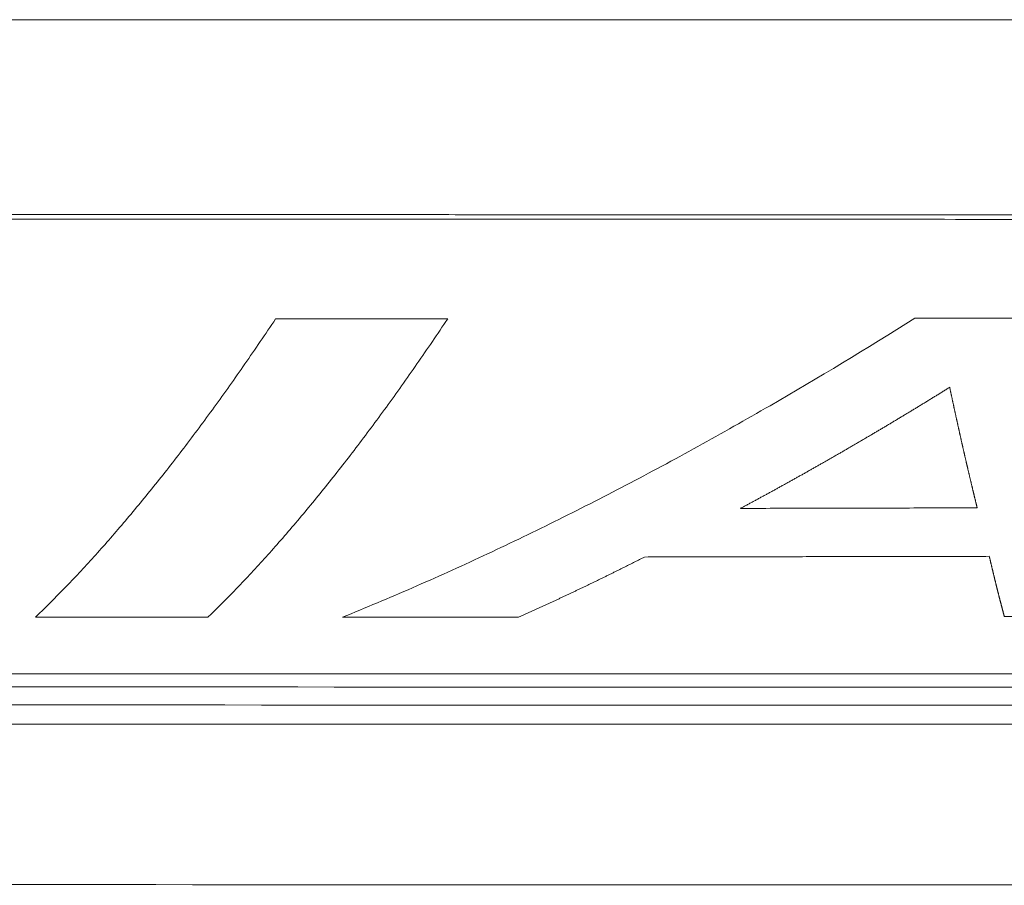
# Model space of a CAD drawing. Header units: millimetres. Extents: x -620 to 6530, y -1325 to 1325.
# Tile 50 of 180: x 342 to 502, y -1325 to -1185. Entities that reach past the tile are written whole.
import ezdxf

# ---------------------------------------------------------------- set-up
doc = ezdxf.new("R2010")
doc.units = ezdxf.units.MM
doc.layers.add('Plan', color=7, linetype='Continuous', true_color=0xffffff)

msp = doc.modelspace()

# ---------------------------------------------------------------- linework, layer by layer
at = {"layer": 'Plan', "color": 155, "linetype": 'Continuous', "lineweight": 13}
for points, knots in [([(2268.06, -1185), (2254.55, -1185), (2241.04, -1185), (2214.02, -1185), (2200.51, -1185), (2159.98, -1185), (2132.96, -1185), (2078.92, -1185), (2051.89, -1185), (1997.85, -1185), (1970.82, -1185), (1889.75, -1185), (1835.7, -1185), (1727.6, -1185), (1673.55, -1185), (1612.74, -1185), (1605.99, -1185), (1592.47, -1185), (1585.72, -1185), (1565.45, -1185), (1551.93, -1185), (1524.91, -1185), (1511.39, -1185), (1484.37, -1185), (1470.85, -1185), (1430.31, -1185), (1403.28, -1185), (1349.23, -1185), (1322.2, -1185), (1268.14, -1185), (1241.11, -1185), (1187.05, -1185), (1160.03, -1185), (1105.97, -1185), (1078.94, -1185), (1024.88, -1185), (997.85, -1185), (943.79, -1185), (916.76, -1185), (862.71, -1185), (835.68, -1185), (754.59, -1185), (700.53, -1185), (592.42, -1185), (538.36, -1185), (430.24, -1185), (376.18, -1185), (268.06, -1185), (159.95, -1185), (51.83, -1185), (-96.68, -1185), (-191.14, -1185), (-285.59, -1185)], [0, 0, 0, 0, 0.015876, 0.015876, 0.031752, 0.031752, 0.063503, 0.063503, 0.095255, 0.095255, 0.127006, 0.127006, 0.190509, 0.190509, 0.254013, 0.254013, 0.26195, 0.26195, 0.269888, 0.269888, 0.285764, 0.285764, 0.30164, 0.30164, 0.317516, 0.317516, 0.349267, 0.349267, 0.381019, 0.381019, 0.41277, 0.41277, 0.444522, 0.444522, 0.476274, 0.476274, 0.508025, 0.508025, 0.539777, 0.539777, 0.571528, 0.571528, 0.635032, 0.635032, 0.698535, 0.698535, 0.762038, 0.762038, 0.825541, 0.889044, 0.889044, 1, 1, 1, 1]), ([(344.77, -1281.79), (346.32, -1280.29), (347.89, -1278.73), (351.03, -1275.47), (352.62, -1273.77), (355.81, -1270.25), (357.41, -1268.42), (360.63, -1264.63), (362.25, -1262.67), (365.51, -1258.62), (367.14, -1256.54), (370.42, -1252.24), (372.07, -1250.03), (375.37, -1245.49), (377.02, -1243.16), (380.33, -1238.39), (381.99, -1235.95), (383.66, -1233.46)], [0, 0, 0, 0, 0.125, 0.125, 0.25, 0.25, 0.375, 0.375, 0.5, 0.5, 0.625, 0.625, 0.75, 0.75, 0.875, 0.875, 1, 1, 1, 1]), ([(411.54, -1233.44), (409.88, -1235.93), (408.22, -1238.37), (404.9, -1243.15), (403.25, -1245.48), (399.95, -1250.02), (398.31, -1252.23), (395.03, -1256.53), (393.39, -1258.62), (390.14, -1262.67), (388.52, -1264.63), (385.3, -1268.43), (383.7, -1270.26), (380.51, -1273.79), (378.93, -1275.48), (375.78, -1278.75), (374.22, -1280.31), (372.67, -1281.81)], [0, 0, 0, 0, 0.125, 0.125, 0.25, 0.25, 0.375, 0.375, 0.5, 0.5, 0.625, 0.625, 0.75, 0.75, 0.875, 0.875, 1, 1, 1, 1]), ([(394.47, -1281.81), (398.25, -1280.28), (402.03, -1278.69), (409.64, -1275.38), (413.46, -1273.65), (421.12, -1270.08), (424.97, -1268.23), (432.68, -1264.41), (436.54, -1262.44), (444.29, -1258.38), (448.18, -1256.29), (455.96, -1251.99), (459.86, -1249.79), (471.57, -1243.02), (479.4, -1238.29), (487.24, -1233.37)], [0, 0, 0, 0, 0.125, 0.125, 0.25, 0.25, 0.375, 0.375, 0.5, 0.5, 0.625, 0.625, 0.75, 0.75, 1, 1, 1, 1]), ([(492.88, -1244.56), (492.79, -1244.61), (492.62, -1244.72), (492.36, -1244.88), (492.1, -1245.04), (491.84, -1245.2), (491.58, -1245.36), (491.33, -1245.52), (491.07, -1245.68), (490.81, -1245.84), (490.55, -1245.99), (490.29, -1246.15), (490.04, -1246.31), (489.78, -1246.47), (489.52, -1246.63), (489.26, -1246.79), (489, -1246.94), (488.75, -1247.1), (488.49, -1247.26), (488.23, -1247.42), (487.97, -1247.57), (487.71, -1247.73), (487.46, -1247.89), (487.2, -1248.04), (486.94, -1248.2), (486.68, -1248.36), (486.43, -1248.51), (486.17, -1248.67), (485.91, -1248.82), (485.65, -1248.98), (485.39, -1249.13), (485.14, -1249.29), (484.88, -1249.44), (484.62, -1249.6), (484.36, -1249.75), (484.11, -1249.91), (483.85, -1250.06), (483.59, -1250.22), (483.33, -1250.37), (483.08, -1250.53), (482.82, -1250.68), (482.56, -1250.83), (482.3, -1250.99), (482.05, -1251.14), (481.79, -1251.29), (481.53, -1251.44), (481.27, -1251.6), (481.02, -1251.75), (480.76, -1251.9), (480.5, -1252.05), (480.24, -1252.21), (479.99, -1252.36), (479.73, -1252.51), (479.47, -1252.66), (479.21, -1252.81), (478.96, -1252.96), (478.7, -1253.11), (478.44, -1253.26), (478.19, -1253.41), (477.93, -1253.56), (477.67, -1253.71), (477.41, -1253.86), (477.16, -1254.01), (476.9, -1254.16), (476.64, -1254.31), (476.39, -1254.46), (476.13, -1254.61), (475.87, -1254.76), (475.62, -1254.91), (475.36, -1255.06), (475.1, -1255.21), (474.85, -1255.35), (474.59, -1255.5), (474.33, -1255.65), (474.07, -1255.8), (473.82, -1255.94), (473.56, -1256.09), (473.3, -1256.24), (473.05, -1256.39), (472.79, -1256.53), (472.53, -1256.68), (472.28, -1256.82), (472.02, -1256.97), (471.77, -1257.12), (471.51, -1257.26), (471.25, -1257.41), (471, -1257.55), (470.74, -1257.7), (470.48, -1257.84), (470.23, -1257.99), (469.97, -1258.13), (469.71, -1258.28), (469.46, -1258.42), (469.2, -1258.57), (468.95, -1258.71), (468.69, -1258.85), (468.43, -1259), (468.18, -1259.14), (467.92, -1259.28), (467.66, -1259.43), (467.41, -1259.57), (467.15, -1259.71), (466.9, -1259.85), (466.64, -1260), (466.38, -1260.14), (466.13, -1260.28), (465.87, -1260.42), (465.62, -1260.56), (465.36, -1260.7), (465.11, -1260.84), (464.85, -1260.99), (464.59, -1261.13), (464.34, -1261.27), (464.08, -1261.41), (463.83, -1261.55), (463.57, -1261.69), (463.32, -1261.83), (463.06, -1261.97), (462.8, -1262.11), (462.55, -1262.24), (462.29, -1262.38), (462.04, -1262.52), (461.78, -1262.66), (461.53, -1262.8), (461.27, -1262.94), (461.02, -1263.08), (460.76, -1263.21), (460.51, -1263.35), (460.25, -1263.49), (460, -1263.63), (459.74, -1263.76), (459.49, -1263.9), (459.23, -1264.04), (459.06, -1264.13), (458.98, -1264.17)], [0, 0, 0, 0, 0.007576, 0.015152, 0.022727, 0.030303, 0.037879, 0.045455, 0.053031, 0.060606, 0.068182, 0.075758, 0.083334, 0.09091, 0.098486, 0.106062, 0.113637, 0.121213, 0.128789, 0.136365, 0.143941, 0.151517, 0.159093, 0.166669, 0.174245, 0.18182, 0.189396, 0.196972, 0.204548, 0.212124, 0.2197, 0.227276, 0.234852, 0.242428, 0.250004, 0.257579, 0.265155, 0.272731, 0.280307, 0.287883, 0.295459, 0.303035, 0.310611, 0.318187, 0.325762, 0.333338, 0.340914, 0.34849, 0.356066, 0.363642, 0.371218, 0.378794, 0.386369, 0.393945, 0.401521, 0.409097, 0.416673, 0.424249, 0.431824, 0.4394, 0.446976, 0.454552, 0.462128, 0.469703, 0.477279, 0.484855, 0.492431, 0.500006, 0.507582, 0.515158, 0.522734, 0.530309, 0.537885, 0.545461, 0.553037, 0.560612, 0.568188, 0.575764, 0.583339, 0.590915, 0.598491, 0.606066, 0.613642, 0.621218, 0.628793, 0.636369, 0.643945, 0.65152, 0.659096, 0.666672, 0.674247, 0.681823, 0.689399, 0.696974, 0.70455, 0.712126, 0.719701, 0.727277, 0.734852, 0.742428, 0.750004, 0.757579, 0.765155, 0.77273, 0.780306, 0.787882, 0.795457, 0.803033, 0.810608, 0.818184, 0.82576, 0.833335, 0.840911, 0.848487, 0.856062, 0.863638, 0.871213, 0.878789, 0.886365, 0.89394, 0.901516, 0.909092, 0.916667, 0.924243, 0.931819, 0.939394, 0.94697, 0.954546, 0.962121, 0.969697, 0.977273, 0.984849, 0.992424, 1, 1, 1, 1]), ([(497.33, -1264.09), (497.32, -1264.04), (497.3, -1263.95), (497.26, -1263.82), (497.23, -1263.68), (497.2, -1263.55), (497.16, -1263.41), (497.13, -1263.27), (497.1, -1263.14), (497.06, -1263), (497.03, -1262.86), (497, -1262.73), (496.96, -1262.59), (496.93, -1262.45), (496.9, -1262.32), (496.86, -1262.18), (496.83, -1262.04), (496.8, -1261.9), (496.76, -1261.76), (496.73, -1261.63), (496.7, -1261.49), (496.66, -1261.35), (496.63, -1261.21), (496.59, -1261.07), (496.56, -1260.93), (496.53, -1260.79), (496.49, -1260.65), (496.46, -1260.51), (496.43, -1260.37), (496.39, -1260.23), (496.36, -1260.09), (496.33, -1259.95), (496.29, -1259.81), (496.26, -1259.67), (496.22, -1259.53), (496.19, -1259.38), (496.16, -1259.24), (496.12, -1259.1), (496.09, -1258.96), (496.06, -1258.82), (496.02, -1258.67), (495.99, -1258.53), (495.96, -1258.39), (495.92, -1258.24), (495.89, -1258.1), (495.85, -1257.96), (495.82, -1257.81), (495.79, -1257.67), (495.75, -1257.52), (495.72, -1257.38), (495.69, -1257.24), (495.65, -1257.09), (495.62, -1256.95), (495.58, -1256.8), (495.55, -1256.65), (495.52, -1256.51), (495.48, -1256.36), (495.45, -1256.22), (495.42, -1256.07), (495.38, -1255.92), (495.35, -1255.78), (495.32, -1255.63), (495.28, -1255.48), (495.25, -1255.34), (495.21, -1255.19), (495.18, -1255.04), (495.15, -1254.89), (495.11, -1254.75), (495.08, -1254.6), (495.04, -1254.45), (495.01, -1254.3), (494.98, -1254.15), (494.94, -1254), (494.91, -1253.85), (494.88, -1253.71), (494.84, -1253.56), (494.81, -1253.41), (494.77, -1253.26), (494.74, -1253.11), (494.71, -1252.96), (494.67, -1252.81), (494.64, -1252.65), (494.61, -1252.5), (494.57, -1252.35), (494.54, -1252.2), (494.5, -1252.05), (494.47, -1251.9), (494.44, -1251.75), (494.4, -1251.59), (494.37, -1251.44), (494.33, -1251.29), (494.3, -1251.14), (494.27, -1250.98), (494.23, -1250.83), (494.2, -1250.68), (494.17, -1250.53), (494.13, -1250.37), (494.1, -1250.22), (494.06, -1250.06), (494.03, -1249.91), (494, -1249.76), (493.96, -1249.6), (493.93, -1249.45), (493.89, -1249.29), (493.86, -1249.14), (493.83, -1248.98), (493.79, -1248.83), (493.76, -1248.67), (493.72, -1248.51), (493.69, -1248.36), (493.66, -1248.2), (493.62, -1248.05), (493.59, -1247.89), (493.55, -1247.73), (493.52, -1247.58), (493.49, -1247.42), (493.45, -1247.26), (493.42, -1247.1), (493.39, -1246.95), (493.35, -1246.79), (493.32, -1246.63), (493.28, -1246.47), (493.25, -1246.31), (493.22, -1246.15), (493.18, -1246), (493.15, -1245.84), (493.11, -1245.68), (493.08, -1245.52), (493.05, -1245.36), (493.01, -1245.2), (492.98, -1245.04), (492.94, -1244.88), (492.91, -1244.72), (492.89, -1244.61), (492.88, -1244.56)], [0, 0, 0, 0, 0.007576, 0.015152, 0.022727, 0.030303, 0.037879, 0.045455, 0.05303, 0.060606, 0.068182, 0.075757, 0.083333, 0.090909, 0.098485, 0.10606, 0.113636, 0.121212, 0.128788, 0.136363, 0.143939, 0.151515, 0.15909, 0.166666, 0.174242, 0.181818, 0.189393, 0.196969, 0.204545, 0.21212, 0.219696, 0.227272, 0.234848, 0.242423, 0.249999, 0.257575, 0.26515, 0.272726, 0.280302, 0.287877, 0.295453, 0.303029, 0.310605, 0.31818, 0.325756, 0.333332, 0.340907, 0.348483, 0.356059, 0.363635, 0.37121, 0.378786, 0.386362, 0.393937, 0.401513, 0.409089, 0.416665, 0.42424, 0.431816, 0.439392, 0.446968, 0.454543, 0.462119, 0.469695, 0.477271, 0.484846, 0.492422, 0.499998, 0.507574, 0.515149, 0.522725, 0.530301, 0.537877, 0.545452, 0.553028, 0.560604, 0.56818, 0.575755, 0.583331, 0.590907, 0.598483, 0.606059, 0.613634, 0.62121, 0.628786, 0.636362, 0.643937, 0.651513, 0.659089, 0.666665, 0.674241, 0.681816, 0.689392, 0.696968, 0.704544, 0.71212, 0.719695, 0.727271, 0.734847, 0.742423, 0.749999, 0.757574, 0.76515, 0.772726, 0.780302, 0.787878, 0.795453, 0.803029, 0.810605, 0.818181, 0.825757, 0.833333, 0.840908, 0.848484, 0.85606, 0.863636, 0.871212, 0.878787, 0.886363, 0.893939, 0.901515, 0.909091, 0.916666, 0.924242, 0.931818, 0.939394, 0.94697, 0.954545, 0.962121, 0.969697, 0.977273, 0.984848, 0.992424, 1, 1, 1, 1]), ([(443.43, -1272.05), (443.35, -1272.09), (443.19, -1272.17), (442.95, -1272.29), (442.71, -1272.42), (442.47, -1272.54), (442.22, -1272.66), (441.98, -1272.78), (441.74, -1272.9), (441.5, -1273.03), (441.26, -1273.15), (441.01, -1273.27), (440.77, -1273.39), (440.53, -1273.51), (440.29, -1273.63), (440.05, -1273.75), (439.81, -1273.87), (439.57, -1273.99), (439.32, -1274.11), (439.08, -1274.23), (438.84, -1274.35), (438.6, -1274.47), (438.36, -1274.59), (438.12, -1274.71), (437.88, -1274.83), (437.64, -1274.95), (437.4, -1275.07), (437.15, -1275.18), (436.91, -1275.3), (436.67, -1275.42), (436.43, -1275.54), (436.19, -1275.65), (435.95, -1275.77), (435.71, -1275.89), (435.47, -1276.01), (435.23, -1276.12), (434.99, -1276.24), (434.75, -1276.35), (434.51, -1276.47), (434.27, -1276.59), (434.03, -1276.7), (433.79, -1276.82), (433.55, -1276.93), (433.31, -1277.05), (433.06, -1277.16), (432.82, -1277.28), (432.58, -1277.39), (432.34, -1277.5), (432.1, -1277.62), (431.86, -1277.73), (431.62, -1277.84), (431.39, -1277.96), (431.15, -1278.07), (430.91, -1278.18), (430.67, -1278.3), (430.43, -1278.41), (430.19, -1278.52), (429.95, -1278.63), (429.71, -1278.74), (429.47, -1278.86), (429.23, -1278.97), (428.99, -1279.08), (428.75, -1279.19), (428.51, -1279.3), (428.27, -1279.41), (428.03, -1279.52), (427.79, -1279.63), (427.55, -1279.74), (427.32, -1279.85), (427.08, -1279.96), (426.84, -1280.07), (426.6, -1280.18), (426.36, -1280.29), (426.12, -1280.39), (425.88, -1280.5), (425.64, -1280.61), (425.41, -1280.72), (425.17, -1280.83), (424.93, -1280.93), (424.69, -1281.04), (424.45, -1281.15), (424.21, -1281.26), (423.98, -1281.36), (423.74, -1281.47), (423.5, -1281.57), (423.26, -1281.68), (423.1, -1281.75), (423.02, -1281.79)], [0, 0, 0, 0, 0.011765, 0.023529, 0.035294, 0.047059, 0.058824, 0.070588, 0.082353, 0.094118, 0.105882, 0.117647, 0.129412, 0.141177, 0.152941, 0.164706, 0.176471, 0.188235, 0.2, 0.211765, 0.223529, 0.235294, 0.247059, 0.258824, 0.270588, 0.282353, 0.294118, 0.305882, 0.317647, 0.329412, 0.341177, 0.352941, 0.364706, 0.376471, 0.388235, 0.4, 0.411765, 0.423529, 0.435294, 0.447059, 0.458824, 0.470588, 0.482353, 0.494118, 0.505882, 0.517647, 0.529412, 0.541177, 0.552941, 0.564706, 0.576471, 0.588235, 0.6, 0.611765, 0.623529, 0.635294, 0.647059, 0.658824, 0.670588, 0.682353, 0.694118, 0.705882, 0.717647, 0.729412, 0.741176, 0.752941, 0.764706, 0.776471, 0.788235, 0.8, 0.811765, 0.823529, 0.835294, 0.847059, 0.858824, 0.870588, 0.882353, 0.894118, 0.905882, 0.917647, 0.929412, 0.941176, 0.952941, 0.964706, 0.976471, 0.988235, 1, 1, 1, 1]), ([(501.72, -1281.7), (501.71, -1281.66), (501.7, -1281.59), (501.67, -1281.48), (501.64, -1281.38), (501.61, -1281.27), (501.58, -1281.17), (501.55, -1281.06), (501.53, -1280.95), (501.5, -1280.84), (501.47, -1280.74), (501.44, -1280.63), (501.41, -1280.52), (501.38, -1280.41), (501.36, -1280.31), (501.33, -1280.2), (501.3, -1280.09), (501.27, -1279.98), (501.24, -1279.87), (501.21, -1279.76), (501.19, -1279.65), (501.16, -1279.54), (501.13, -1279.43), (501.1, -1279.32), (501.07, -1279.21), (501.04, -1279.1), (501.01, -1278.99), (500.99, -1278.88), (500.96, -1278.77), (500.93, -1278.66), (500.9, -1278.54), (500.87, -1278.43), (500.84, -1278.32), (500.82, -1278.21), (500.79, -1278.09), (500.76, -1277.98), (500.73, -1277.87), (500.7, -1277.76), (500.67, -1277.64), (500.64, -1277.53), (500.62, -1277.41), (500.59, -1277.3), (500.56, -1277.19), (500.53, -1277.07), (500.5, -1276.96), (500.47, -1276.84), (500.44, -1276.73), (500.42, -1276.61), (500.39, -1276.5), (500.36, -1276.38), (500.33, -1276.26), (500.3, -1276.15), (500.27, -1276.03), (500.24, -1275.91), (500.21, -1275.8), (500.19, -1275.68), (500.16, -1275.56), (500.13, -1275.44), (500.1, -1275.33), (500.07, -1275.21), (500.04, -1275.09), (500.01, -1274.97), (499.98, -1274.85), (499.96, -1274.73), (499.93, -1274.61), (499.9, -1274.5), (499.87, -1274.38), (499.84, -1274.26), (499.81, -1274.14), (499.78, -1274.02), (499.75, -1273.9), (499.73, -1273.77), (499.7, -1273.65), (499.67, -1273.53), (499.64, -1273.41), (499.61, -1273.29), (499.58, -1273.17), (499.55, -1273.05), (499.52, -1272.92), (499.49, -1272.8), (499.47, -1272.68), (499.44, -1272.56), (499.41, -1272.43), (499.38, -1272.31), (499.35, -1272.19), (499.32, -1272.06), (499.3, -1271.98), (499.29, -1271.94)], [0, 0, 0, 0, 0.011765, 0.023529, 0.035294, 0.047059, 0.058824, 0.070588, 0.082353, 0.094118, 0.105883, 0.117647, 0.129412, 0.141177, 0.152942, 0.164706, 0.176471, 0.188236, 0.200001, 0.211765, 0.22353, 0.235295, 0.24706, 0.258824, 0.270589, 0.282354, 0.294119, 0.305883, 0.317648, 0.329413, 0.341178, 0.352942, 0.364707, 0.376472, 0.388237, 0.400001, 0.411766, 0.423531, 0.435296, 0.44706, 0.458825, 0.47059, 0.482354, 0.494119, 0.505884, 0.517649, 0.529413, 0.541178, 0.552943, 0.564707, 0.576472, 0.588237, 0.600001, 0.611766, 0.623531, 0.635295, 0.64706, 0.658825, 0.670589, 0.682354, 0.694119, 0.705883, 0.717648, 0.729413, 0.741177, 0.752942, 0.764707, 0.776471, 0.788236, 0.800001, 0.811765, 0.82353, 0.835295, 0.847059, 0.858824, 0.870589, 0.882353, 0.894118, 0.905883, 0.917647, 0.929412, 0.941177, 0.952941, 0.964706, 0.976471, 0.988235, 1, 1, 1, 1]), ([(372.67, -1281.81), (371.63, -1281.81), (369.57, -1281.81), (366.47, -1281.81), (363.37, -1281.81), (360.27, -1281.8), (357.17, -1281.8), (354.07, -1281.8), (350.97, -1281.8), (347.87, -1281.8), (345.8, -1281.79), (344.77, -1281.79)], [0, 0, 0, 0, 0.111111, 0.222222, 0.333334, 0.444445, 0.555556, 0.666667, 0.777778, 0.888889, 1, 1, 1, 1]), ([(531.7, -1281.66), (530.28, -1281.66), (527.42, -1281.67), (523.14, -1281.67), (518.85, -1281.68), (514.57, -1281.68), (510.29, -1281.68), (506.01, -1281.69), (503.15, -1281.69), (501.72, -1281.7)], [0, 0, 0, 0, 0.142857, 0.285714, 0.428572, 0.571429, 0.714286, 0.857143, 1, 1, 1, 1])]:
    msp.add_open_spline(points, degree=3, knots=knots, dxfattribs=at)
at = {"layer": 'Plan', "color": 155, "linetype": 'Continuous', "lineweight": 18}
for points, knots in [([(4526.25, -1185), (4507.52, -1187.32), (4426.61, -1197.09), (4283.27, -1212.7), (4095.95, -1229.98), (3908.28, -1244.46), (3720.34, -1256.65), (3469.45, -1270.35), (3218.29, -1280.46), (2966.85, -1287.86), (2809.66, -1291.58), (2683.86, -1293.85), (2589.5, -1295.05), (2495.12, -1295.83), (2400.73, -1296.13), (2306.32, -1296.11), (2180.41, -1296.09), (1960.06, -1296.1), (1519.25, -1296.08), (889.35, -1296.14), (385.3, -1296.03), (133.22, -1295.97)], [0, 0, 0, 0, 0.01293, 0.055846, 0.098762, 0.141678, 0.184594, 0.227511, 0.313343, 0.356259, 0.399175, 0.420633, 0.442091, 0.463549, 0.485007, 0.506465, 0.527923, 0.570839, 0.656671, 0.828336, 1, 1, 1, 1]), ([(4552.16, -1185), (4525.38, -1188.39), (4436.36, -1199.24), (4284.83, -1215.75), (4097.37, -1233.04), (3909.56, -1247.52), (3721.49, -1259.72), (3470.46, -1273.44), (3219.14, -1283.55), (2967.59, -1290.95), (2810.32, -1294.68), (2684.46, -1296.95), (2590.06, -1298.14), (2495.64, -1298.93), (2401.2, -1299.23), (2306.76, -1299.21), (2180.83, -1299.18), (1960.42, -1299.2), (1519.53, -1299.18), (889.53, -1299.24), (385.45, -1299.12), (133.37, -1299.07)], [0, 0, 0, 0, 0.018379, 0.061058, 0.103738, 0.146417, 0.189096, 0.231775, 0.317133, 0.359813, 0.402492, 0.423831, 0.445171, 0.46651, 0.48785, 0.50919, 0.530529, 0.573208, 0.658567, 0.829283, 1, 1, 1, 1]), ([(4745.33, -1185), (4719.05, -1188.97), (4661.59, -1197.31), (4572.83, -1209.14), (4447.88, -1224.46), (4291.35, -1241.51), (4103.17, -1258.87), (3914.71, -1273.4), (3726.07, -1285.64), (3474.39, -1299.39), (3222.38, -1309.53), (2970.34, -1316.95), (2812.74, -1320.68), (2686.61, -1322.96), (2591.99, -1324.15), (2497.35, -1324.94), (2402.72, -1325.24), (2308.15, -1325.22), (2182.12, -1325.19), (1961.56, -1325.21), (1520.39, -1325.19), (890.11, -1325.25), (385.91, -1325.14), (133.84, -1325.08)], [0, 0, 0, 0, 0.017281, 0.037755, 0.058228, 0.099175, 0.140121, 0.181068, 0.222014, 0.262961, 0.344854, 0.385801, 0.426748, 0.447221, 0.467694, 0.488167, 0.508641, 0.529114, 0.549587, 0.590534, 0.672427, 0.836214, 1, 1, 1, 1]), ([(-115.73, -1217.25), (-95.52, -1217.25), (-68.67, -1217.26), (-26.84, -1217.27), (-18.06, -1217.27), (-4.27, -1217.27), (0.43, -1217.27), (7.63, -1217.27), (10.06, -1217.27), (14.97, -1217.27), (17.44, -1217.27), (40.3, -1217.28), (65.07, -1217.28), (108.87, -1217.29), (124.58, -1217.29), (143.51, -1217.29), (145.63, -1217.29), (148.83, -1217.29), (149.89, -1217.29), (152.12, -1217.29), (153.29, -1217.29), (159.34, -1217.29), (164.95, -1217.29), (184.07, -1217.29), (199.88, -1217.29), (228.18, -1217.29), (238.37, -1217.29), (254.81, -1217.29), (260.49, -1217.29), (269.28, -1217.3), (272.26, -1217.3), (276.8, -1217.3), (278.32, -1217.3), (281.4, -1217.3), (282.95, -1217.3), (309.2, -1217.3), (332.4, -1217.3), (375.83, -1217.31), (396.06, -1217.31), (433.52, -1217.32), (452.24, -1217.33), (489.7, -1217.34), (508.42, -1217.35), (545.88, -1217.37), (564.6, -1217.38), (602.17, -1217.4), (621, -1217.41), (649.3, -1217.43), (658.75, -1217.43), (677.67, -1217.45), (687.12, -1217.45), (773.34, -1217.52), (856.25, -1217.59), (945.43, -1217.73)], [0, 0, 0, 0, 0.25, 0.25, 0.3125, 0.3125, 0.34375, 0.34375, 0.359375, 0.359375, 0.375, 0.375, 0.5, 0.5, 0.5625, 0.5625, 0.570312, 0.570312, 0.574219, 0.574219, 0.578125, 0.578125, 0.59375, 0.59375, 0.625, 0.625, 0.640625, 0.640625, 0.648438, 0.648438, 0.652344, 0.652344, 0.654297, 0.654297, 0.65625, 0.65625, 0.6875, 0.6875, 0.71875, 0.71875, 0.75, 0.75, 0.78125, 0.78125, 0.8125, 0.8125, 0.84375, 0.84375, 0.859375, 0.859375, 0.875, 0.875, 1, 1, 1, 1]), ([(-115.72, -1216.52), (-114.86, -1216.52), (-113.11, -1216.52), (-110.45, -1216.52), (-107.72, -1216.52), (-104.91, -1216.52), (-102.04, -1216.52), (-99.1, -1216.52), (-96.08, -1216.52), (-93, -1216.52), (-89.85, -1216.52), (-86.62, -1216.52), (-83.32, -1216.52), (-79.96, -1216.52), (-76.52, -1216.53), (-73.01, -1216.53), (-69.43, -1216.53), (-65.79, -1216.53), (-62.07, -1216.53), (-58.28, -1216.53), (-54.42, -1216.53), (-50.48, -1216.53), (-46.48, -1216.53), (-42.41, -1216.53), (-38.27, -1216.53), (-34.06, -1216.53), (-29.77, -1216.53), (-25.42, -1216.53), (-20.99, -1216.53), (-16.5, -1216.53), (-11.93, -1216.54), (-7.29, -1216.54), (-2.59, -1216.54), (2.19, -1216.54), (7.04, -1216.54), (11.96, -1216.54), (22.21, -1216.54), (38.73, -1216.54), (62.43, -1216.54), (88.96, -1216.55), (118.32, -1216.55), (144.25, -1216.55), (167.51, -1216.55), (188.89, -1216.55), (215.42, -1216.56), (247.1, -1216.56), (277.01, -1216.56), (303.17, -1216.57), (323.63, -1216.57), (343.34, -1216.57), (362.29, -1216.58), (380.48, -1216.58), (397.92, -1216.58), (415.61, -1216.59), (433.81, -1216.59), (452.76, -1216.6), (471.71, -1216.6), (490.66, -1216.61), (509.61, -1216.62), (528.55, -1216.62), (545.59, -1216.63), (560.71, -1216.64), (573.92, -1216.64), (587.15, -1216.65), (600.39, -1216.66), (613.65, -1216.67), (626.92, -1216.67), (640.21, -1216.68), (653.51, -1216.69), (666.82, -1216.7), (678.84, -1216.71), (689.57, -1216.71), (699.04, -1216.72), (708.57, -1216.73), (718.17, -1216.74), (727.83, -1216.74), (737.55, -1216.75), (747.34, -1216.76), (757.19, -1216.77), (767.1, -1216.78), (777.08, -1216.79), (787.13, -1216.8), (797.23, -1216.81), (807.41, -1216.82), (817.64, -1216.83), (827.94, -1216.84), (838.3, -1216.85), (848.73, -1216.86), (859.22, -1216.88), (869.78, -1216.89), (880.4, -1216.9), (891.08, -1216.92), (901.83, -1216.93), (912.64, -1216.95), (923.51, -1216.96), (934.45, -1216.98), (941.77, -1216.99), (945.44, -1217)], [0, 0, 0, 0, 0.002441, 0.004949, 0.007523, 0.010164, 0.012871, 0.015645, 0.018485, 0.021391, 0.024364, 0.027404, 0.03051, 0.033683, 0.036922, 0.040227, 0.043599, 0.047038, 0.050543, 0.054114, 0.057752, 0.061456, 0.065227, 0.069065, 0.072968, 0.076939, 0.080976, 0.085079, 0.089249, 0.093485, 0.097788, 0.102157, 0.106593, 0.111095, 0.115663, 0.120298, 0.125, 0.144661, 0.166992, 0.191992, 0.219661, 0.25, 0.265291, 0.285436, 0.310437, 0.340291, 0.375, 0.39499, 0.414269, 0.432837, 0.450694, 0.46784, 0.484276, 0.5, 0.517857, 0.535714, 0.553571, 0.571428, 0.589286, 0.607143, 0.625, 0.637438, 0.649891, 0.662357, 0.674836, 0.687329, 0.699836, 0.712357, 0.724891, 0.737438, 0.75, 0.758862, 0.767783, 0.776766, 0.785808, 0.794911, 0.804074, 0.813297, 0.822581, 0.831925, 0.841329, 0.850794, 0.860318, 0.869903, 0.879549, 0.889255, 0.899021, 0.908847, 0.918734, 0.928681, 0.938688, 0.948756, 0.958884, 0.969073, 0.979321, 0.98963, 1, 1, 1, 1]), ([(854.13, -1291.1), (840.73, -1291.09), (828.5, -1291.08), (811.92, -1291.07), (806.69, -1291.07), (799.28, -1291.07), (796.88, -1291.07), (793.4, -1291.06), (792.25, -1291.06), (790.57, -1291.06), (790.01, -1291.06), (789.18, -1291.06), (788.9, -1291.06), (788.49, -1291.06), (788.36, -1291.06), (788.15, -1291.06), (788.08, -1291.06), (787.95, -1291.06), (787.89, -1291.06), (777.69, -1291.06), (767.1, -1291.05), (750.52, -1291.04), (744.88, -1291.04), (736.24, -1291.04), (733.33, -1291.04), (728.92, -1291.03), (727.45, -1291.03), (725.22, -1291.03), (724.48, -1291.03), (723.36, -1291.03), (722.99, -1291.03), (722.42, -1291.03), (722.24, -1291.03), (721.96, -1291.03), (721.86, -1291.03), (721.72, -1291.03), (721.68, -1291.03), (721.61, -1291.03), (721.58, -1291.03), (721.54, -1291.03), (721.51, -1291.03), (704.91, -1291.02), (685.57, -1291.02), (652.41, -1291.01), (640.66, -1291), (622.01, -1291), (615.62, -1291), (605.77, -1290.99), (602.45, -1290.99), (597.39, -1290.99), (595.7, -1290.99), (593.14, -1290.99), (592.29, -1290.99), (591, -1290.99), (590.57, -1290.99), (589.92, -1290.99), (589.71, -1290.99), (589.38, -1290.99), (589.28, -1290.99), (589.11, -1290.99), (589.06, -1290.99), (588.98, -1290.99), (588.95, -1290.99), (588.91, -1290.99), (588.9, -1290.99), (588.88, -1290.99), (588.87, -1290.99), (588.86, -1290.99), (588.84, -1290.99), (586.04, -1290.99), (573.59, -1290.99), (540.43, -1290.98), (526.96, -1290.98), (503.14, -1290.97), (494.6, -1290.97), (480.88, -1290.97), (476.15, -1290.97), (468.84, -1290.97), (466.36, -1290.97), (462.59, -1290.97), (461.33, -1290.97), (459.42, -1290.97), (458.78, -1290.97), (457.81, -1290.97), (457.49, -1290.97), (457.01, -1290.97), (456.85, -1290.97), (456.6, -1290.97), (456.52, -1290.97), (456.4, -1290.97), (456.36, -1290.97), (456.3, -1290.97), (456.28, -1290.97), (456.24, -1290.97), (456.21, -1290.97), (431.39, -1290.97), (407.93, -1290.96), (374.76, -1290.96), (364.05, -1290.96), (348.48, -1290.96), (343.38, -1290.96), (335.85, -1290.96), (333.36, -1290.96), (329.66, -1290.96), (328.43, -1290.96), (326.6, -1290.96), (325.99, -1290.96), (325.07, -1290.96), (324.77, -1290.96), (324.31, -1290.96), (324.16, -1290.96), (323.93, -1290.96), (323.86, -1290.96), (323.74, -1290.96), (323.71, -1290.96), (323.63, -1290.96), (323.58, -1290.96), (309.31, -1290.95), (291.14, -1290.95), (257.98, -1290.95), (245.94, -1290.95), (226.41, -1290.95), (219.65, -1290.95), (209.15, -1290.95), (205.59, -1290.95), (200.15, -1290.95), (198.32, -1290.95), (195.56, -1290.95), (194.64, -1290.95), (193.24, -1290.94), (192.78, -1290.94), (192.08, -1290.94), (191.84, -1290.94), (191.49, -1290.94), (191.38, -1290.94), (191.14, -1290.94), (191.02, -1290.94), (162.64, -1290.94), (137.45, -1290.94), (104.28, -1290.94), (94, -1290.94), (79.73, -1290.94), (75.17, -1290.94), (68.61, -1290.94), (66.47, -1290.94), (63.34, -1290.94), (62.31, -1290.94), (60.78, -1290.94), (60.27, -1290.94), (59.51, -1290.94), (59.26, -1290.94), (58.89, -1290.94), (58.76, -1290.94), (58.57, -1290.94), (58.51, -1290.94), (58.42, -1290.94), (58.39, -1290.94), (58.32, -1290.94), (58.3, -1290.94), (39.31, -1290.94), (18.78, -1290.93), (-14.38, -1290.93), (-25.83, -1290.93), (-43.59, -1290.93), (-49.61, -1290.93), (-58.79, -1290.93), (-61.88, -1290.93), (-66.54, -1290.93), (-68.1, -1290.93), (-70.45, -1290.93), (-71.23, -1290.93), (-72.41, -1290.93), (-72.81, -1290.93), (-73.4, -1290.93), (-73.59, -1290.93), (-73.89, -1290.93), (-73.99, -1290.93), (-74.14, -1290.93), (-74.19, -1290.93), (-74.28, -1290.93), (-74.34, -1290.93), (-96.49, -1290.93), (-118.6, -1290.93), (-151.76, -1290.92), (-162.81, -1290.92), (-184.92, -1290.92), (-195.97, -1290.91), (-207.03, -1290.92)], [0, 0, 0, 0, 0.03125, 0.03125, 0.046875, 0.046875, 0.054688, 0.054688, 0.058594, 0.058594, 0.060547, 0.060547, 0.061523, 0.061523, 0.062012, 0.062012, 0.062256, 0.062256, 0.0625, 0.0625, 0.09375, 0.09375, 0.109375, 0.109375, 0.117188, 0.117188, 0.121094, 0.121094, 0.123047, 0.123047, 0.124023, 0.124023, 0.124512, 0.124512, 0.124756, 0.124756, 0.124878, 0.124878, 0.124939, 0.124939, 0.125, 0.125, 0.1875, 0.1875, 0.21875, 0.21875, 0.234375, 0.234375, 0.242188, 0.242188, 0.246094, 0.246094, 0.248047, 0.248047, 0.249023, 0.249023, 0.249512, 0.249512, 0.249756, 0.249756, 0.249878, 0.249878, 0.249939, 0.249939, 0.249969, 0.249969, 0.249985, 0.249985, 0.25, 0.25, 0.3125, 0.3125, 0.34375, 0.34375, 0.359375, 0.359375, 0.367188, 0.367188, 0.371094, 0.371094, 0.373047, 0.373047, 0.374023, 0.374023, 0.374512, 0.374512, 0.374756, 0.374756, 0.374878, 0.374878, 0.374939, 0.374939, 0.374969, 0.374969, 0.375, 0.375, 0.4375, 0.4375, 0.46875, 0.46875, 0.484375, 0.484375, 0.492188, 0.492188, 0.496094, 0.496094, 0.498047, 0.498047, 0.499023, 0.499023, 0.499512, 0.499512, 0.499756, 0.499756, 0.499878, 0.499878, 0.5, 0.5, 0.5625, 0.5625, 0.59375, 0.59375, 0.609375, 0.609375, 0.617188, 0.617188, 0.621094, 0.621094, 0.623047, 0.623047, 0.624023, 0.624023, 0.624512, 0.624512, 0.624756, 0.624756, 0.625, 0.625, 0.6875, 0.6875, 0.71875, 0.71875, 0.734375, 0.734375, 0.742188, 0.742188, 0.746094, 0.746094, 0.748047, 0.748047, 0.749023, 0.749023, 0.749512, 0.749512, 0.749756, 0.749756, 0.749878, 0.749878, 0.75, 0.75, 0.8125, 0.8125, 0.84375, 0.84375, 0.859375, 0.859375, 0.867188, 0.867188, 0.871094, 0.871094, 0.873047, 0.873047, 0.874023, 0.874023, 0.874512, 0.874512, 0.874756, 0.874756, 0.874878, 0.874878, 0.875, 0.875, 0.9375, 0.9375, 0.96875, 0.96875, 1, 1, 1, 1]), ([(133.23, -1293.05), (385.3, -1293.11), (889.35, -1293.23), (1519.27, -1293.17), (1960.08, -1293.18), (2168.08, -1293.17), (2250.15, -1293.19), (2269.27, -1293.19)], [0, 0, 0, 0, 0.353865, 0.70773, 0.884663, 0.973129, 1, 1, 1, 1])]:
    msp.add_open_spline(points, degree=3, knots=knots, dxfattribs=at)
at = {"layer": 'Plan', "color": 155, "linetype": 'Continuous', "lineweight": 13}
for points in [[(383.66, -1233.46), (384.69, -1233.45), (386.76, -1233.45), (389.85, -1233.45), (392.95, -1233.45), (396.05, -1233.45), (399.15, -1233.45), (402.25, -1233.45), (405.34, -1233.44), (408.44, -1233.44), (410.51, -1233.44), (411.54, -1233.44)], [(487.24, -1233.37), (489.62, -1233.37), (494.38, -1233.36), (501.52, -1233.35), (508.66, -1233.34), (513.41, -1233.34), (515.79, -1233.34)], [(458.98, -1264.17), (460.8, -1264.17), (464.46, -1264.16), (469.93, -1264.15), (475.41, -1264.13), (480.89, -1264.12), (486.37, -1264.11), (491.85, -1264.1), (495.51, -1264.09), (497.33, -1264.09)], [(499.29, -1271.94), (497.74, -1271.94), (494.64, -1271.95), (489.98, -1271.96), (485.33, -1271.96), (480.67, -1271.97), (476.02, -1271.98), (471.36, -1271.99), (466.71, -1272), (462.05, -1272.01), (457.4, -1272.02), (452.74, -1272.03), (448.09, -1272.04), (444.98, -1272.04), (443.43, -1272.05)], [(423.02, -1281.79), (421.66, -1281.79), (418.94, -1281.79), (414.87, -1281.79), (410.79, -1281.8), (406.71, -1281.8), (402.63, -1281.8), (398.55, -1281.81), (395.83, -1281.81), (394.47, -1281.81)]]:
    msp.add_open_spline(points, degree=3, dxfattribs=at)

doc.saveas('drawing.dxf')
